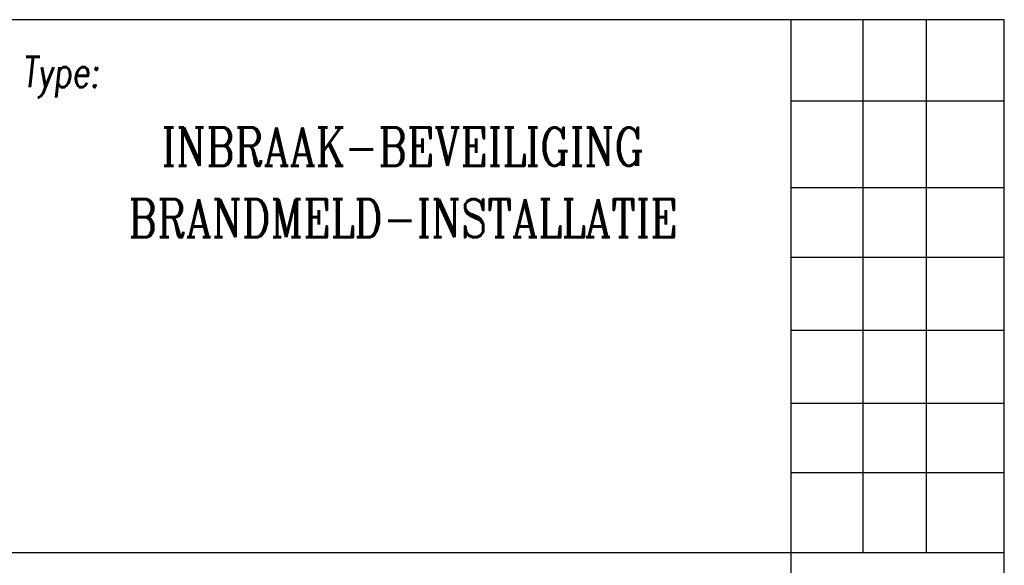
# Model space of a CAD drawing. Extents: x 16498 to 212232, y 2000 to 75454.
# Tile 13 of 13: x 198293 to 211232, y 10036 to 17200. Entities that reach past the tile are written whole.
import ezdxf
from ezdxf.enums import TextEntityAlignment as Align

# ---------------------------------------------------------------- set-up
doc = ezdxf.new("R2010")
doc.units = 0
doc.header["$LTSCALE"] = 150
for name, color, linetype in [('BRAND', 10, 'CONTINUOUS'), ('INBRAAK', 7, 'CONTINUOUS'), ('IT', 7, 'CONTINUOUS'), ('KADER', 7, 'CONTINUOUS')]:
    doc.layers.add(name, color=color, linetype=linetype)
doc.styles.add('COMPLEX', font='complex', dxfattribs={"width": 0.9, "oblique": 4})
doc.styles.add('ROMANC', font='ROMANC', dxfattribs={"width": 0.8})
doc.styles.add('SIMPLEX', font='simplex', dxfattribs={"width": 0.9, "oblique": 6})
doc.styles.add('STATUS', font='txt')

# ---------------------------------------------------------------- blocks, each defined once
blk = doc.blocks.new('T2004')
at = {"layer": 'KADER', "linetype": 'Continuous'}
for p, q in [((-4.999, 75.996), (-168.887, 75.996)), ((-19.009, 40.996), (-19.009, 75.996)), ((-14.271, 40.996), (-14.271, 75.996)), ((-10.112, 40.996), (-10.112, 75.996)), ((-4.999, 4.996), (-4.999, 75.996)), ((-4.999, 70.648), (-19.009, 70.648)), ((-4.999, 64.946), (-19.009, 64.946)), ((-4.999, 60.384), (-19.009, 60.384)), ((-4.999, 55.594), (-19.009, 55.594)), ((-4.999, 50.804), (-19.009, 50.804)), ((-4.999, 46.242), (-19.009, 46.242)), ((-4.999, 40.996), (-80.843, 40.996)), ((-19.009, 9.996), (-19.009, 40.996))]:
    blk.add_line(p, q, dxfattribs=at)
at = {"layer": 'BRAND', "color": 7, "linetype": 'Continuous', "style": 'ROMANC', "width": 0.8}
blk.add_attdef('BRAND', text='', height=2.5, dxfattribs=at).set_placement((-44.507, 61.71), align=Align.CENTER)
at = {"layer": 'BRAND', "color": 7, "style": 'STATUS', "flags": 4}
for p in [(-15.146, 61.146), (-10.721, 61.146), (-5.492, 61.146)]:
    blk.add_attdef('STATUS', text='', height=3, dxfattribs=at).set_placement(p, align=Align.RIGHT)
at = {"layer": 'BRAND', "color": 7, "style": 'SIMPLEX', "width": 0.7, "flags": 4}
blk.add_attdef('JOB', text='', height=1.8, dxfattribs=at).set_placement((-71.405, 61.593), align=Align.RIGHT)
at = {"layer": 'INBRAAK', "color": 7, "linetype": 'Continuous', "style": 'ROMANC', "width": 0.8}
blk.add_attdef('INBRAAK', text='', height=2.5, dxfattribs=at).set_placement((-44.507, 66.41), align=Align.CENTER)
at = {"layer": 'INBRAAK', "color": 7, "style": 'STATUS', "flags": 4}
for p in [(-15.146, 65.708), (-10.721, 65.708), (-5.492, 65.708)]:
    blk.add_attdef('STATUS', text='', height=3, dxfattribs=at).set_placement(p, align=Align.RIGHT)
at = {"layer": 'INBRAAK', "color": 7, "style": 'SIMPLEX', "width": 0.7, "flags": 4}
blk.add_attdef('JOB', text='', height=1.8, dxfattribs=at).set_placement((-71.405, 66.331), align=Align.RIGHT)
at = {"layer": 'KADER', "linetype": 'Continuous', "style": 'SIMPLEX', "oblique": 6, "width": 0.75}
blk.add_text('Type:', height=2, dxfattribs=at).set_placement((-69.536, 71.556))
at = {"layer": 'KADER', "style": 'COMPLEX', "oblique": 4, "width": 0.8, "flags": 4}
for tag, p in [('OPDR', (-154.593, 68.704)), ('OND1', (-154.593, 60.015)), ('OND2', (-154.593, 55.05)), ('ADRES', (-154.593, 48.402)), ('PLAATS', (-154.593, 42.103))]:
    blk.add_attdef(tag, p, '', height=3, dxfattribs=at)
at = {"layer": 'KADER', "linetype": 'Continuous', "style": 'SIMPLEX', "width": 0.8}
for tag, p in [('OMSCHRIJVING', (-194.082, 37.631)), ('OMSCHRIJVING', (-189.082, 37.631)), ('OMSCHRIJVING', (-184.082, 37.631)), ('OMSCHRIJVING', (-179.082, 37.631)), ('OMSCHRIJVING', (-174.082, 37.631)), ('WIJZIG', (-194.082, 22.708)), ('WIJZIG', (-189.082, 22.708)), ('WIJZIG', (-184.082, 22.708)), ('WIJZIG', (-179.082, 22.708)), ('WIJZIG', (-174.082, 22.708))]:
    blk.add_attdef(tag, p, '', height=1.8, rotation=90, dxfattribs=at)
at = {"layer": 'KADER', "style": 'COMPLEX', "oblique": 4, "width": 0.8, "flags": 4}
blk.add_attdef('TEKNR', text='', height=7, dxfattribs=at).set_placement((-110.886, 25.529), align=Align.RIGHT)
at = {"layer": 'KADER', "linetype": 'Continuous', "style": 'SIMPLEX', "width": 0.8}
for tag, p in [('SCHAAL', (-153.73, 16.253)), ('GETEK', (-112.992, 16.256)), ('DATUM', (-157.138, 11.253)), ('SUBSCR.', (-134.125, 11.253)), ('ONTWERP', (-111.506, 11.253)), ('FILE', (-186.075, 6.253))]:
    blk.add_attdef(tag, p, '', height=2, dxfattribs=at)

msp = doc.modelspace()

# ---------------------------------------------------------------- block references
at = {"layer": 'IT'}
ref = msp.add_blockref('T2004', (212232, 2001), dxfattribs=dict(at, xscale=200, yscale=200, zscale=200))
ref.add_attrib('INBRAAK', 'INBRAAK-BEVEILIGING', dxfattribs={"layer": 'INBRAAK', "color": 7, "linetype": 'Continuous', "height": 500, "style": 'ROMANC', "width": 0.8}).set_placement((203331, 15283), align=Align.CENTER)
ref.add_attrib('BRAND', 'BRANDMELD-INSTALLATIE', dxfattribs={"layer": 'BRAND', "color": 7, "linetype": 'Continuous', "height": 500, "style": 'ROMANC', "width": 0.8}).set_placement((203331, 14343), align=Align.CENTER)

doc.saveas('drawing.dxf')
